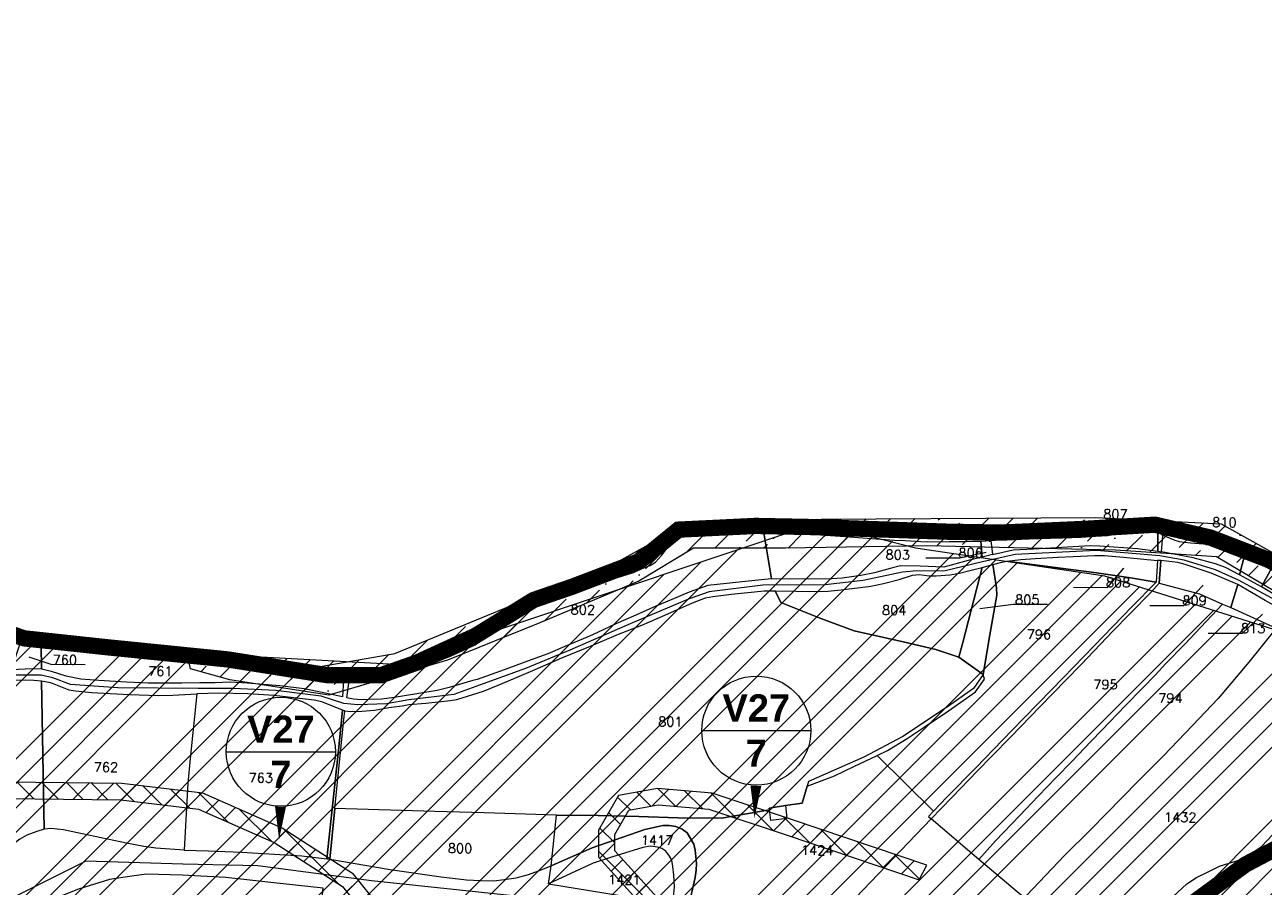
# Model space of a CAD drawing. Header units: metres. Extents: x 578835 to 593571, y 248557 to 255108.
# Tile 101 of 251: x 582256 to 582712, y 252612 to 252929. Entities that reach past the tile are written whole.
import ezdxf

# ---------------------------------------------------------------- set-up
doc = ezdxf.new("R2010")
doc.units = ezdxf.units.M
doc.linetypes.add('CACHEX2', pattern=[0.75, 0.5, -0.25])
doc.linetypes.add('SOLID_LINE', pattern=[0])
for name, color, linetype, lineweight in [('Cad-HYDROGRAPHI_COURS_D_EAU28', 5, 'SOLID_LINE', 0), ('Cad-PARCELLAIRE_PARCELLE1', 250, 'SOLID_LINE', 0), ('Cad-RESEAU_ROUT_AXE_DE_VOIE26', 255, 'SOLID_LINE', 0), ('Cad-RESEAU_ROUT_LIMITE_DE_VOIE_P23', 8, 'SOLID_LINE', 0), ('Cad-TOPONYMIE_DETAIL_PARCELLAIR181', 7, 'SOLID_LINE', 0), ('Cad-TOPONYMIE_NUMERO_DE_PARCELL182', 250, 'SOLID_LINE', 0), ('ER', 192, 'Continuous', 18), ('PLU', 7, 'CACHEX2', 5), ('PPRI global - contour', 152, 'Continuous', 5), ('PPRI global - hachures', 152, 'Continuous', 5), ('PPRIF - contour', 10, 'Continuous', 9)]:
    doc.layers.add(name, color=color, linetype=linetype, lineweight=lineweight)
doc.styles.get("Standard").update_dxf_attribs({"font": 'arialbd_0.ttf', "height": 50})
doc.styles.add('TEXTSTYLE_45_11', font='txt.shx', dxfattribs={"oblique": 50})

msp = doc.modelspace()

# ---------------------------------------------------------------- hatches: boundary and pattern name
at = {"layer": 'ER', "ltscale": 0.4}
h = msp.add_hatch(dxfattribs=at)
h.set_pattern_fill('ANSI37', color=256, scale=2, style=0)
h.paths.add_polyline_path([(582796.74, 252490.16), (582769.25, 252486.91), (582751.21, 252470.8), (582730.2, 252455.87), (582703.18, 252445.74), (582667.97, 252433.81), (582630.66, 252426.35), (582616.13, 252419.7), (582611.33, 252414.89), (582602.92, 252440.09), (582578.85, 252485.94), (582556.56, 252535.65), (582541.51, 252565.17), (582528.44, 252580.62), (582512.68, 252591.12), (582488.4, 252608.05), (582472.83, 252625.23), (582472.83, 252631.27), (582478.02, 252640.23), (582488.83, 252642.2), (582507.51, 252640.55), (582536.33, 252630.95), (582584.88, 252614.59), (582587.68, 252619.98), (582538.23, 252636.64), (582508.74, 252646.46), (582488.55, 252648.24), (582474.22, 252645.64), (582466.83, 252632.88), (582466.83, 252622.92), (582484.41, 252603.52), (582509.3, 252586.16), (582524.4, 252576.09), (582536.48, 252561.82), (582551.15, 252533.05), (582573.45, 252483.32), (582597.39, 252437.73), (582606.72, 252409.73), (582605.23, 252404.89), (582595.31, 252402.74), (582584.48, 252412.53), (582568.75, 252427.7), (582550.3, 252455.57), (582537.23, 252472.05), (582516.52, 252510.01), (582497.68, 252526.49), (582474.98, 252541.62), (582445.46, 252553.78), (582431.57, 252558.41), (582430.11, 252545.81), (582423.34, 252552.84), (582404.55, 252581.87), (582376.71, 252616.66), (582350.38, 252633.62), (582321.17, 252646.47), (582291.42, 252649.97), (582249.04, 252650.55), (582220.64, 252652.25), (582175.3, 252658.48), (582156.76, 252664.66), (582149.33, 252667.45), (582147.99, 252661.54), (582154.76, 252659.01), (582173.93, 252652.61), (582220.05, 252646.27), (582248.82, 252644.55), (582291.03, 252643.98), (582319.58, 252640.62), (582347.53, 252628.32), (582372.64, 252612.14), (582399.68, 252578.35), (582418.62, 252549.09), (582474.29, 252491.38), (582506.5, 252456.92), (582516.46, 252433.67), (582520.16, 252416.24), (582513.46, 252404.9), (582485.65, 252372.56), (582464.23, 252348.89), (582447.94, 252338.57), (582435.29, 252336.46), (582397.51, 252342.1), (582360.44, 252348.94), (582330, 252355.26), (582297.29, 252358.13), (582252.85, 252363.25), (582218.92, 252369.58), (582194.15, 252368.99), (582173.95, 252362.26), (582168.39, 252354.62), (582166.96, 252346.03), (582188.65, 252307.2), (582215.9, 252285.85), (582242.17, 252275.91), (582256.01, 252262.77), (582269.08, 252250.42), (582288.32, 252238.59), (582307.73, 252234.11), (582337.11, 252234.82), (582386.15, 252227.72), (582440.89, 252221.32), (582476.71, 252210.58), (582504.48, 252209.85), (582569, 252219.17), (582598.6, 252223.98), (582602.74, 252221.4), (582610.83, 252207.91), (582620.1, 252186.53), (582637.49, 252156.1), (582655.02, 252137.85), (582666.41, 252128.74), (582688.82, 252123.51), (582708.41, 252123.51), (582725.34, 252114.7), (582734.85, 252107.1), (582736.07, 252096.1), (582729.77, 252075.09), (582723.28, 252035.45), (582722.58, 252010.22), (582713.67, 251992.4), (582698.19, 251967.77), (582675.88, 251943.38), (582649.51, 251929.51), (582621.53, 251921.81), (582598.81, 251919.61), (582583.13, 251907.67), (582564.2, 251893.11), (582552.1, 251875.71), (582550.34, 251861.66), (582558.35, 251856.66), (582575.66, 251855.93), (582599.7, 251844.63), (582623.95, 251839.48), (582646.09, 251840.22), (582661.18, 251844.53), (582681.51, 251846.63), (582706.04, 251847.33), (582746.16, 251839.31), (582777.12, 251831.57), (582798.72, 251819.73), (582815.48, 251807.16), (582832.68, 251789.25), (582845.85, 251780.72), (582865.53, 251780.72), (582889.06, 251784.4), (582912.14, 251795.94), (582940.37, 251805.82), (582975.56, 251814.26), (582989.04, 251814.26), (583010.12, 251807.94), (583034.7, 251802.16), (583054.6, 251800.68), (583081.25, 251805.73), (583113.44, 251808.52), (583139.2, 251802.26), (583169.25, 251791.08), (583188.74, 251775.08), (583203.28, 251760.54), (583236.28, 251745.14), (583277.77, 251739.04), (583285.1, 251732.57), (583282.99, 251752.41), (583279.03, 251744.92), (583238.02, 251750.95), (583206.78, 251765.53), (583192.77, 251779.53), (583172.29, 251796.35), (583140.96, 251808.01), (583113.9, 251814.59), (583080.43, 251811.68), (583054.26, 251806.73), (583035.62, 251808.11), (583011.67, 251813.74), (582989.92, 251820.26), (582974.85, 251820.26), (582938.67, 251811.58), (582909.8, 251801.48), (582887.21, 251790.18), (582865.06, 251786.72), (582847.62, 251786.72), (582836.53, 251793.9), (582819.47, 251811.67), (582801.97, 251824.79), (582779.32, 251837.21), (582747.47, 251845.17), (582706.55, 251853.35), (582681.11, 251852.63), (582660.04, 251850.45), (582645.16, 251846.19), (582624.48, 251845.5), (582601.62, 251850.35), (582577.12, 251861.88), (582560.18, 251862.58), (582556.77, 251864.72), (582557.87, 251873.5), (582568.6, 251888.92), (582586.78, 251902.91), (582601.08, 251913.8), (582622.62, 251915.89), (582651.73, 251923.89), (582679.6, 251938.56), (582702.98, 251964.12), (582718.9, 251989.45), (582728.54, 252008.73), (582729.27, 252034.88), (582735.63, 252073.74), (582742.17, 252095.55), (582740.54, 252110.23), (582728.63, 252119.76), (582709.88, 252129.51), (582689.51, 252129.51), (582669.09, 252134.27), (582659.07, 252142.29), (582642.34, 252159.72), (582625.47, 252189.22), (582616.18, 252210.66), (582607.14, 252225.72), (582599.86, 252230.27), (582568.09, 252225.1), (582504.13, 252215.86), (582477.66, 252216.56), (582442.11, 252227.22), (582386.93, 252233.67), (582337.47, 252240.84), (582308.34, 252240.12), (582290.63, 252244.21), (582272.75, 252255.21), (582260.13, 252267.13), (582245.42, 252281.1), (582218.88, 252291.14), (582193.3, 252311.18), (582173.22, 252347.11), (582174.08, 252352.24), (582177.67, 252357.17), (582195.19, 252363.01), (582218.44, 252363.57), (582251.95, 252357.32), (582296.68, 252352.16), (582329.13, 252349.31), (582359.28, 252343.05), (582396.52, 252336.18), (582435.34, 252330.39), (582450.12, 252332.85), (582468.13, 252344.25), (582490.15, 252368.59), (582518.35, 252401.39), (582526.51, 252415.2), (582522.21, 252435.49), (582511.6, 252460.25), (582478.64, 252495.51), (582435.51, 252540.22), (582436.68, 252550.38), (582443.36, 252548.15), (582472.15, 252536.3), (582494.03, 252521.72), (582511.77, 252506.2), (582532.21, 252468.72), (582545.44, 252452.05), (582564.11, 252423.84), (582580.39, 252408.14), (582593.57, 252396.22), (582609.94, 252399.78), (582612.27, 252407.34), (582619.61, 252414.69), (582632.52, 252420.61), (582669.52, 252428.01), (582705.19, 252440.09), (582733.04, 252450.53), (582755.47, 252466.46), (582796.94, 252473.67), (582796.82, 252482.36)])
at = {"layer": 'PPRI global - hachures', "ltscale": 0.4}
h = msp.add_hatch(dxfattribs=at)
h.set_pattern_fill('ANSI36', color=256, scale=2, style=0)
h.paths.add_polyline_path([(583105.19, 252924.83), (583093.12, 252910.44), (583073.42, 252900.42), (583053.22, 252889.69), (583028.95, 252885.65), (583010.42, 252876.32), (582989.36, 252860.7), (582970.85, 252838.29), (582949.67, 252799.93), (582927.83, 252768.4), (582916.5, 252752.22), (582901.94, 252726.35), (582878.48, 252716.64), (582828.32, 252702.09), (582776.55, 252691.58), (582755.08, 252697.1), (582724.34, 252715.7), (582694.41, 252733.49), (582657.2, 252735.91), (582587.62, 252737.53), (582535.85, 252736.72), (582501.87, 252736.72), (582481.65, 252724.59), (582445.24, 252709.23), (582411.27, 252695.48), (582367.58, 252682.54), (582331.18, 252688.2), (582316.62, 252692.25), (582315.81, 252696.29), (582359.49, 252692.25), (582391.85, 252697.91), (582474.37, 252731.87), (582496.21, 252744), (582528.57, 252747.23), (582649.92, 252748.04), (582696.03, 252745.62), (582730.81, 252726.21), (582768.03, 252706.8), (582791.49, 252705.18), (582850.54, 252720.55), (582889.37, 252731.87), (582907.98, 252753.7), (582920.11, 252777.96), (582935.49, 252801.41), (582950.86, 252831.33), (582963.8, 252864.49), (582980.62, 252882.59), (583002.28, 252893.15), (583026.09, 252898.45), (583048.59, 252913.73), (583078.92, 252922.39), (583094.63, 252927.53), (583101.94, 252929.43)])
at = {"layer": 'PPRIF - contour', "lineweight": 15}
h = msp.add_hatch(dxfattribs=at)
h.set_pattern_fill('ANSI34', color=30, scale=2, style=0)
h.paths.add_polyline_path([(583168.56, 249236.59), (583178.02, 249273.37), (583184.15, 249314.36), (583186.86, 249348.54), (583183.82, 249412.65), (583188.31, 249497.75), (583209.56, 249638.59), (583209.57, 249654.16), (583202.87, 249764.69), (583181.22, 249772.54), (583212.18, 249841.81), (583235.33, 249974.64), (583193.51, 249985.09), (583186.04, 250045.54), (583188.28, 250067.18), (583195.8, 250078.07), (583245.78, 250078.37), (583251.01, 250132.85), (583194.25, 250138.82), (583209.94, 250168.32), (583209.19, 250188.47), (583208.21, 250203.8), (583217.43, 250267.61), (583213.64, 250277.41), (583256.98, 250284.74), (583262.34, 250350.34), (583266.18, 250436.39), (583274.5, 250436.7), (583214.43, 250499.33), (583184.56, 250537.39), (583218.91, 250547.09), (583241.07, 250552.07), (583269.68, 250547.09), (583271.18, 250569.48), (583274.91, 250580.67), (583286.48, 250597.77), (583293.66, 250716.62), (583278.73, 250731.44), (583193.67, 250750.25), (583156.78, 250759.28), (583135.71, 250831.5), (583141.39, 250856.49), (583145.69, 250864.01), (583161.1, 250891.6), (583169.34, 250905.21), (583172.57, 250920.26), (583171.49, 250936.38), (583169.31, 250950.6), (583181.85, 251003.26), (583206.95, 251084.03), (583216.62, 251114.12), (583232.39, 251161.77), (583245.29, 251209.41), (583234.54, 251210.94), (583234.1, 251288.09), (583244.66, 251288.39), (583237.9, 251328.73), (583229.54, 251356.01), (583200.13, 251357.42), (583190.46, 251371.39), (583189.74, 251379.63), (583190.1, 251406.14), (583244.22, 251415.82), (583256.04, 251419.04), (583270.74, 251430.86), (583295.47, 251440.89), (583325.21, 251451.64), (583340.94, 251464.43), (583366, 251457.91), (583398.59, 251444.88), (583422.15, 251436.37), (583417.63, 251462.92), (583418.14, 251495.99), (583409.11, 251546.1), (583400.09, 251585.18), (583359.99, 251579.17), (583344.95, 251609.23), (583333.92, 251624.76), (583325.9, 251633.28), (583319.39, 251648.31), (583296.33, 251649.31), (583292.32, 251666.85), (583282.01, 251764.42), (583240.65, 251790.03), (583212.78, 251805.76), (583221.32, 251831.82), (583251.44, 251830.48), (583273.02, 251828.23), (583262.67, 251903.93), (583199.69, 251895.44), (583192.95, 251945.32), (583256.33, 251954.31), (583243.74, 252050.47), (583214.52, 252068.27), (583208.68, 252073.66), (583201.93, 252137.92), (583178.11, 252135.22), (583183.95, 252176.12), (583226.69, 252181.65), (583216.8, 252253.1), (583210.96, 252307.92), (583193.36, 252422.33), (583178.97, 252519.84), (583167.73, 252607.66), (583178.52, 252614.4), (583188.29, 252625.39), (583184.93, 252642.05), (583192.13, 252639.75), (583210.89, 252641.9), (583205.05, 252676.95), (583200.1, 252708.47), (583205.05, 252708.02), (583194.96, 252797.38), (583191.02, 252799.28), (583173.51, 252800.6), (583168.08, 252797.59), (583165.67, 252793.82), (583165.69, 252787.69), (583073.05, 252815.41), (583065.66, 252814.13), (583065.94, 252812.7), (583046.85, 252808.33), (583047.04, 252816.04), (582997.15, 252812.42), (582995.86, 252782.45), (582980.16, 252787.72), (582949.89, 252804.92), (582947.27, 252800.69), (582935.19, 252777.61), (582924.38, 252768.8), (582917.32, 252760.63), (582910.91, 252748.5), (582903.76, 252736.42), (582880, 252724.86), (582817.58, 252706.15), (582782.59, 252696.37), (582747.69, 252696.56), (582653.19, 252726.32), (582583.51, 252736.7), (582547.53, 252745.89), (582391.95, 252693.83), (582342.71, 252696.56), (582258, 252701.11), (582228.89, 252730.03), (582194.3, 252754.65), (582137.15, 252749.12), (582028.37, 252701.22), (581997.03, 252701.83), (581923.09, 252643.99), (581895.44, 252653.82), (581782.97, 252699.88), (581749.17, 252724.45), (581694.48, 252730.59), (581626.87, 252779.73), (581623.69, 252832.13), (581568.99, 252867.14), (581549.94, 252902.76), (581520.9, 252875.84), (581488.95, 252861.1), (581415.1, 252871.66), (581333.97, 252861.22), (581285.87, 252845.9), (581226.26, 252859.41), (581213.27, 252848.96), (581176.79, 252829.19), (581135.62, 252832.26), (581093.83, 252851.3), (581026.18, 252865.71), (580894.22, 252859.98), (580764.18, 252821.75), (580666.25, 252837.89), (580606.97, 252807.31), (580553.37, 252825.96), (580518.38, 252831.19), (580426.24, 252844.58), (580314.78, 252864.48), (580232.54, 252861.61), (580193.34, 252877.86), (579737.68, 252731.06), (579339.29, 252594.91), (579467.34, 252529.95), (579492.26, 252526.53), (579537.88, 252506.87), (579628.29, 252501.98), (579673.34, 252488.27), (579756.55, 252421.24), (579801.62, 252412.32), (579849.52, 252376.66), (579890.09, 252373.24), (579954.11, 252362.98), (580003.08, 252331.22), (580020.69, 252319.86), (580037.79, 252307.65), (580048.55, 252295.44), (580067.12, 252269.55), (580095.49, 252178.46), (580127.66, 252086.63), (580157.22, 252011.67), (580209.32, 251928.46), (580208.41, 251858.24), (580196.24, 251818.11), (580206.29, 251790.3), (580227.07, 251716.54), (580274.53, 251673.98), (580324.82, 251599.61), (580345.2, 251567.99), (580352.27, 251548.44), (580380.56, 251474.57), (580498.13, 251465.11), (580632.34, 251425.65), (580688.87, 251403.81), (580903, 251328.66), (581057.22, 251304.45), (581128.89, 251277.45), (581306.24, 251176.53), (581363.6, 251156.15), (581418.4, 251079.72), (581465.72, 250967.17), (581546.02, 250830.88), (581604.72, 250760.44), (581621.29, 250710.76), (581635.31, 250677.64), (581677.37, 250643.25), (581761.5, 250538.8), (581878.03, 250481.58), (581978.36, 250416.05), (582083.64, 250336.15), (582132.06, 250252.96), (582193.12, 250147.32), (582211.34, 250118.18), (582217.79, 250080.35), (582244.22, 249930.09), (582252.92, 249788.8), (582279.87, 249720.73), (582264.14, 249693.23), (582229.1, 249576.98), (582243.69, 249504.21), (582236.53, 249458.37), (582233.12, 249417.21), (582207.89, 249404.14), (582210.7, 249314.66), (582282.52, 249136.36), (582365.79, 249069.63), (582329.51, 248868.66), (582370.33, 248802.93), (582389.99, 248830.88), (582435.35, 248829.37), (582475.81, 248930.64), (582488.18, 248933.83), (582505.04, 248934.94), (582536.56, 248931.03), (582545.58, 248873.46), (582547.73, 248837.81), (582559.27, 248733.3), (582660.26, 248731.96), (582707.75, 248722.61), (582711.09, 248844.25), (582713.77, 248853.61), (582730.11, 248933.31), (582770.57, 249048.63), (582781.22, 249070.77), (582782.86, 249074.05), (582786.69, 249073.51), (582794.34, 249066.4), (582795.98, 249060.39), (582802, 249037.44), (582837.54, 249029.24), (582847.92, 249019.4), (582859.41, 249022.68), (582870.89, 249021.59), (582882.91, 249029.79), (582897.68, 249024.87), (582894.41, 249004.61), (582898.78, 248991.5), (582903.16, 248984.94), (582914.71, 248986.01), (582980.86, 249040.12), (583036.72, 249107.47), (583089.79, 249152.85), (583096.96, 249144.66), (583169.29, 249123.72), (583150.9, 249178.85), (583158.77, 249200.15)])

# ---------------------------------------------------------------- linework, layer by layer
at = {"layer": 'Cad-HYDROGRAPHI_COURS_D_EAU28'}
for points in [[(582254.04, 252701.9), (582261.7, 252701.09), (582274.16, 252699.91), (582284.71, 252698.89), (582303.6, 252696.67), (582311.23, 252696.08), (582324.26, 252695.05), (582331.45, 252693.87), (582340.98, 252692.2), (582355.5, 252690.07), (582359.51, 252689.4), (582364.52, 252688.7), (582367.68, 252688.41), (582372.97, 252688.07), (582375.13, 252687.92), (582382.49, 252687.64), (582385.85, 252687.91), (582389.91, 252688.59), (582393.87, 252689.59), (582398.03, 252691.05), (582403.6, 252693.41), (582412.61, 252697.06), (582421.5, 252701.14), (582435.26, 252711.1), (582439.02, 252713.41), (582444.09, 252715.95), (582449.47, 252718.52), (582454.03, 252720.24), (582460.87, 252722.25), (582466.18, 252723.81), (582473.83, 252725.9), (582479.7, 252727.72), (582483.83, 252729.52), (582485.83, 252730.35), (582487.79, 252731.52), (582490.05, 252734.04), (582493.99, 252739.17), (582494.84, 252739.9), (582497.04, 252741.1), (582499.69, 252741.98), (582502.47, 252742.32), (582507.56, 252742.53), (582513.24, 252742.56), (582527.76, 252742.32), (582539.07, 252742.15), (582548.6, 252741.6), (582557.63, 252741.02), (582565.76, 252740.35), (582575.79, 252739.63), (582579.76, 252739.51), (582585.56, 252739.1), (582587.79, 252739.07), (582595.95, 252739.08), (582602.29, 252739.16), (582604.6, 252739.25), (582607.56, 252739.26), (582611.25, 252739.47), (582615.91, 252739.85), (582619.94, 252739.96), (582623.97, 252740.07), (582628.98, 252740.28), (582637.71, 252740.44), (582644.6, 252740.68), (582649.76, 252741.12), (582654.27, 252741.37), (582658.51, 252742.06), (582664.7, 252742.91), (582668.64, 252743.14), (582672.7, 252742.8), (582674.62, 252741.52), (582678.98, 252739.65), (582680.67, 252739.12), (582684.75, 252738.68), (582689.56, 252738.3), (582693.67, 252737.53), (582702.79, 252734.83), (582704.67, 252733.99), (582709.17, 252731.46), (582711.4, 252730.42), (582714.33, 252728.88)], [(582713.55, 252732.27), (582708.16, 252734.72), (582697.32, 252739.17), (582692.19, 252740.41), (582681, 252742.16), (582671.77, 252745.18), (582666.63, 252745.41), (582651.01, 252744), (582645.68, 252743.67), (582632.32, 252742.78), (582624.44, 252742.46), (582614.96, 252742.33), (582611.02, 252742.23), (582603.52, 252742.17), (582595.65, 252742.62), (582573.58, 252743.57), (582564.73, 252743.84), (582545.56, 252744.36), (582536.9, 252744.53), (582524.68, 252744.74), (582514.77, 252745.03), (582504.91, 252744.65), (582499.36, 252743.96), (582496.36, 252743.38), (582492.62, 252741.85), (582489.12, 252739.32), (582486.08, 252734.16), (582482.15, 252731.95), (582471.67, 252728.17), (582465.59, 252725.88), (582459.67, 252723.83), (582450.59, 252720.95), (582442.96, 252717.54), (582438.95, 252715.3), (582434.33, 252712.35), (582420.78, 252703.87), (582409.07, 252698.99), (582405.91, 252697.28), (582400.14, 252694.45), (582396.38, 252692.92), (582388.86, 252690.39), (582385.31, 252689.43), (582379.48, 252689.16), (582374.83, 252689.57), (582369.02, 252689.97), (582363.02, 252690.81), (582354.43, 252691.99), (582340.17, 252694.04), (582330.31, 252695.66), (582322.65, 252696.58), (582310.39, 252697.35), (582302.83, 252698.05), (582281.69, 252700.53), (582270.87, 252701.75), (582255.49, 252703.37)]]:
    msp.add_lwpolyline(points, dxfattribs=at)
for points in [[(582674.62, 252741.52), (582672.7, 252742.8), (582672.72, 252735.56), (582674.15, 252735.35), (582674.62, 252741.52), (582674.62, 252741.52)], [(582672.11, 252724.14), (582663.15, 252715.03), (582649.34, 252700.72), (582637.96, 252688.96), (582628.99, 252679.75), (582623.15, 252673.8), (582615.55, 252666.03), (582605.84, 252655.97), (582595.14, 252644.94), (582590.21, 252639.84), (582588.31, 252637.9), (582589.29, 252636.98), (582596.96, 252644.86), (582606.36, 252654.68), (582611.6, 252660.13), (582618.59, 252667.18), (582629.43, 252678.44), (582638.86, 252688.04), (582644.63, 252693.98), (582656.22, 252706.09), (582662.45, 252712.52), (582670.27, 252720.53), (582673.22, 252723.78), (582673.84, 252732.09), (582672.69, 252732.1), (582672.11, 252724.14), (582672.11, 252724.14)], [(582543.7, 252649.02), (582553.68, 252652.85), (582560.81, 252656.34), (582569.47, 252660.3), (582573.26, 252662.18), (582580.48, 252666.57), (582586.73, 252670.76), (582595.71, 252676.75), (582605.58, 252683.82), (582608.91, 252688.45), (582608.43, 252690.18), (582604.9, 252684.98), (582595.33, 252678.28), (582578.85, 252667.33), (582564.57, 252659.78), (582544.22, 252650.73), (582543.7, 252649.02), (582543.7, 252649.02)], [(582369.83, 252640.77), (582373.1, 252673.59), (582373.51, 252676.75), (582372.58, 252677.01), (582371.24, 252663.4), (582368.7, 252639.45), (582366.92, 252622.25), (582368, 252622.11), (582369.83, 252640.77), (582369.83, 252640.77)]]:
    msp.add_lwpolyline(points, close=True, dxfattribs=at)
at = {"layer": 'Cad-PARCELLAIRE_PARCELLE1'}
for points in [[(582527.76, 252742.32), (582530.5, 252725.38), (582525.59, 252724.86), (582519.79, 252724.27), (582507.13, 252722.99), (582500.25, 252720.52), (582493, 252717.36), (582487.99, 252715.27), (582480.6, 252711.97), (582473.2, 252708.79), (582466.46, 252705.67), (582463.51, 252704.31), (582454.44, 252700.43), (582448.16, 252697.79), (582442.07, 252695.61), (582430.8, 252691.44), (582422.17, 252688.27), (582420.63, 252687.91), (582411.93, 252685.41), (582407.49, 252684.26), (582400.01, 252683.07), (582391.64, 252681.71), (582387.07, 252681.11), (582382.14, 252680.92), (582379.59, 252680.82), (582376.69, 252681.03), (582374.25, 252681.6), (582375.13, 252687.92), (582382.49, 252687.64), (582385.85, 252687.91), (582389.91, 252688.59), (582393.87, 252689.59), (582398.03, 252691.05), (582403.6, 252693.41), (582412.61, 252697.06), (582421.5, 252701.14), (582435.26, 252711.1), (582439.02, 252713.41), (582444.09, 252715.95), (582449.47, 252718.52), (582454.03, 252720.24), (582460.87, 252722.25), (582466.18, 252723.81), (582473.83, 252725.9), (582479.7, 252727.72), (582483.83, 252729.52), (582485.83, 252730.35), (582487.79, 252731.52), (582490.05, 252734.04), (582493.99, 252739.17), (582494.84, 252739.9), (582497.04, 252741.1), (582499.69, 252741.98), (582502.47, 252742.32), (582507.56, 252742.53), (582513.24, 252742.56), (582527.76, 252742.32), (582527.76, 252742.32)], [(582527.76, 252742.32), (582539.07, 252742.15), (582548.6, 252741.6), (582557.63, 252741.02), (582565.76, 252740.35), (582575.79, 252739.63), (582579.76, 252739.51), (582585.56, 252739.1), (582587.79, 252739.07), (582595.95, 252739.08), (582602.29, 252739.16), (582604.6, 252739.25), (582607.56, 252739.26), (582608.12, 252733.41), (582602.95, 252732.2), (582593.93, 252729.66), (582585.33, 252730.06), (582578.06, 252730.23), (582574.19, 252729.24), (582568.46, 252727.66), (582563.44, 252726.67), (582556.52, 252725.66), (582552.76, 252725.34), (582544.27, 252725.3), (582530.5, 252725.38), (582527.76, 252742.32), (582527.76, 252742.32)], [(582611.25, 252739.47), (582611.92, 252734.4), (582619.52, 252736.03), (582627, 252736.43), (582647.91, 252737.62), (582651.46, 252737.57), (582665.3, 252736.62), (582672.72, 252735.56), (582672.7, 252742.8), (582668.64, 252743.14), (582664.7, 252742.91), (582658.51, 252742.06), (582654.27, 252741.37), (582649.76, 252741.12), (582644.6, 252740.68), (582637.71, 252740.44), (582628.98, 252740.28), (582623.97, 252740.07), (582619.94, 252739.96), (582615.91, 252739.85), (582611.25, 252739.47), (582611.25, 252739.47)], [(582607.56, 252739.26), (582611.25, 252739.47), (582611.92, 252734.4), (582608.12, 252733.41), (582607.56, 252739.26), (582607.56, 252739.26)], [(582702.88, 252726.92), (582697.7, 252729.61), (582693.97, 252730.86), (582685.71, 252733.08), (582674.15, 252735.35), (582674.62, 252741.52), (582678.98, 252739.65), (582680.67, 252739.12), (582684.75, 252738.68), (582689.56, 252738.3), (582693.67, 252737.53), (582702.79, 252734.83), (582704.67, 252733.99), (582702.88, 252726.92), (582702.88, 252726.92)], [(582617.15, 252731.93), (582622.38, 252732.48), (582627.62, 252732.92), (582636.06, 252733.39), (582641.57, 252733.63), (582649.62, 252733.97), (582653.07, 252734.03), (582660.13, 252733.39), (582672.69, 252732.1), (582672.11, 252724.14), (582662, 252725.86), (582650.15, 252727.55), (582617.15, 252731.93), (582617.15, 252731.93)], [(582710.9, 252722.46), (582702.88, 252726.92), (582704.67, 252733.99), (582709.17, 252731.46), (582711.4, 252730.42), (582714.33, 252728.88), (582710.9, 252722.46), (582710.9, 252722.46)], [(582531.86, 252720.93), (582546.96, 252720.73), (582551.23, 252720.87), (582556.13, 252721.38), (582567.14, 252722.75), (582571.77, 252723.69), (582577.49, 252725.17), (582582.39, 252726.7), (582584.93, 252727.02), (582588.59, 252726.54), (582591.15, 252726.54), (582596.15, 252726.84), (582599.8, 252727.47), (582603.59, 252728.46), (582608.12, 252729.62), (582600.95, 252701.94), (582599.49, 252696.57), (582591.02, 252699.33), (582579.07, 252702.22), (582560.94, 252706.29), (582548.68, 252710.84), (582533.94, 252716.64), (582531.86, 252720.93), (582531.86, 252720.93)], [(582608.43, 252690.18), (582610.92, 252704.77), (582613.5, 252719.36), (582613.35, 252722.14), (582612.06, 252730.72), (582615.28, 252731.55), (582617.15, 252731.93), (582650.15, 252727.55), (582662, 252725.86), (582672.11, 252724.14), (582663.15, 252715.03), (582649.34, 252700.72), (582637.96, 252688.96), (582628.99, 252679.75), (582623.15, 252673.8), (582615.55, 252666.03), (582605.84, 252655.97), (582595.14, 252644.94), (582590.21, 252639.84), (582569.47, 252660.3), (582573.26, 252662.18), (582580.48, 252666.57), (582586.73, 252670.76), (582595.71, 252676.75), (582605.58, 252683.82), (582608.91, 252688.45), (582608.43, 252690.18), (582608.43, 252690.18)], [(582608.12, 252729.62), (582612.06, 252730.72), (582613.35, 252722.14), (582613.5, 252719.36), (582610.92, 252704.77), (582608.43, 252690.18), (582599.49, 252696.57), (582600.95, 252701.94), (582608.12, 252729.62), (582608.12, 252729.62)], [(582673.22, 252723.78), (582688.12, 252719.89), (582696.6, 252716.03), (582699.6, 252714.84), (582702.18, 252723.3), (582692.36, 252727.49), (582682.85, 252730.71), (582680.09, 252731.38), (582673.84, 252732.09), (582673.22, 252723.78), (582673.22, 252723.78)], [(582736.88, 252708.58), (582727.41, 252713.25), (582724.06, 252714.87), (582714.56, 252720.2), (582710.9, 252722.46), (582714.33, 252728.88), (582720, 252726.12), (582724.14, 252723.91), (582732.33, 252718.57), (582735.98, 252716.31), (582739.84, 252713.62), (582736.88, 252708.58), (582736.88, 252708.58)], [(582543.7, 252649.02), (582541.82, 252642.83), (582535.64, 252641.87), (582529.7, 252640.94), (582529.75, 252640.27), (582512.13, 252637.24), (582496.05, 252637.35), (582481.75, 252637.83), (582466.71, 252638.25), (582451.37, 252638.42), (582424.77, 252639.22), (582406.59, 252639.71), (582369.83, 252640.77), (582373.1, 252673.59), (582373.51, 252676.75), (582375.59, 252676.48), (582379.77, 252676.7), (582384.35, 252677.09), (582389.72, 252677.98), (582394.54, 252678.6), (582397.04, 252679.15), (582403.35, 252679.57), (582412.42, 252680.54), (582414.69, 252680.95), (582424.5, 252684), (582429.99, 252686.24), (582436.12, 252688.87), (582443.52, 252692.05), (582453.38, 252696.32), (582463.35, 252700.39), (582474.17, 252704.97), (582482.87, 252708.37), (582491.31, 252711.97), (582501.49, 252716.5), (582506.2, 252718.34), (582508.95, 252718.91), (582515.81, 252719.7), (582527.82, 252720.93), (582531.86, 252720.93), (582533.94, 252716.64), (582548.68, 252710.84), (582560.94, 252706.29), (582579.07, 252702.22), (582591.02, 252699.33), (582599.49, 252696.57), (582608.43, 252690.18), (582604.9, 252684.98), (582595.33, 252678.28), (582578.85, 252667.33), (582564.57, 252659.78), (582544.22, 252650.73), (582543.7, 252649.02), (582543.7, 252649.02)], [(582589.29, 252636.98), (582596.96, 252644.86), (582606.36, 252654.68), (582611.6, 252660.13), (582618.59, 252667.18), (582629.43, 252678.44), (582638.86, 252688.04), (582644.63, 252693.98), (582656.22, 252706.09), (582662.45, 252712.52), (582670.27, 252720.53), (582673.22, 252723.78), (582688.12, 252719.89), (582696.6, 252716.03), (582682.74, 252701.39), (582675.76, 252694.23), (582671.91, 252690.01), (582667.12, 252685.15), (582660.9, 252678.73), (582652.17, 252669.64), (582648.22, 252665.63), (582641.1, 252658.13), (582635.33, 252652.19), (582628.65, 252645.38), (582621.98, 252638.26), (582612.96, 252628.92), (582606.86, 252622.06), (582589.29, 252636.98), (582589.29, 252636.98)], [(582699.6, 252714.84), (582716.38, 252707.2), (582731.8, 252700.24), (582735.4, 252706.56), (582731.85, 252708.5), (582727.32, 252710.57), (582719.9, 252713.52), (582715.6, 252715.61), (582712.23, 252717.45), (582702.18, 252723.3), (582699.6, 252714.84), (582699.6, 252714.84)], [(582261.79, 252692.07), (582258.39, 252692.24), (582250.84, 252691.94), (582254.04, 252701.9), (582261.7, 252701.09), (582261.79, 252692.07), (582261.79, 252692.07)], [(582261.79, 252692.07), (582261.7, 252701.09), (582274.16, 252699.91), (582284.71, 252698.89), (582303.6, 252696.67), (582311.23, 252696.08), (582324.26, 252695.05), (582331.45, 252693.87), (582340.98, 252692.2), (582355.5, 252690.07), (582359.51, 252689.4), (582364.52, 252688.7), (582367.68, 252688.41), (582372.97, 252688.07), (582372.58, 252681.9), (582365.11, 252683.51), (582358.49, 252684.86), (582349.57, 252686.01), (582337.54, 252687.01), (582331.16, 252687.38), (582325.74, 252687.15), (582320.06, 252687.12), (582313.47, 252687.02), (582301.12, 252686.99), (582293.17, 252687.33), (582282.9, 252687.92), (582276.26, 252688.49), (582270.9, 252689.5), (582265.48, 252691.27), (582261.79, 252692.07), (582261.79, 252692.07)], [(582261.81, 252687.84), (582262.82, 252633.2), (582260.08, 252632.41), (582256.41, 252630.99), (582253.81, 252629.55), (582251.8, 252627.93), (582250.68, 252626.5), (582248.26, 252619.95), (582228.76, 252614.64), (582228.77, 252629.24), (582234.51, 252645.55), (582241, 252663.6), (582245.64, 252676.13), (582249.86, 252687.85), (582252.32, 252688.05), (582255.94, 252688.14), (582258.99, 252688.05), (582261.81, 252687.84), (582261.81, 252687.84)], [(582314.32, 252625.45), (582303.94, 252626.25), (582299.46, 252626.77), (582293.08, 252628.02), (582276.81, 252631.46), (582269.92, 252633.01), (582265.27, 252633.4), (582262.82, 252633.2), (582261.81, 252687.84), (582265.16, 252687.23), (582271.89, 252684.56), (582274.32, 252684.09), (582280.38, 252683.59), (582287.09, 252683.14), (582294.29, 252682.74), (582304.71, 252682.39), (582310.13, 252682.61), (582319, 252683.02), (582316.54, 252659.18), (582315.71, 252650.19), (582314.32, 252625.45), (582314.32, 252625.45)], [(582319, 252683.02), (582316.54, 252659.18), (582315.71, 252650.19), (582314.32, 252625.45), (582323.15, 252625.17), (582335.47, 252624.76), (582347.65, 252623.99), (582357.67, 252623.37), (582366.92, 252622.25), (582368.7, 252639.45), (582371.24, 252663.4), (582372.58, 252677.01), (582365.06, 252680.16), (582362.21, 252680.71), (582356.8, 252681.37), (582347.47, 252682.49), (582337.79, 252683.02), (582327.14, 252683.25), (582319, 252683.02), (582319, 252683.02)], [(582451.37, 252638.42), (582424.77, 252639.22), (582406.59, 252639.71), (582369.83, 252640.77), (582368, 252622.11), (582390.23, 252618.39), (582408.92, 252615.71), (582418.24, 252614.6), (582423.46, 252614.25), (582428.33, 252614.2), (582432.17, 252614.64), (582436.56, 252615.34), (582441.08, 252616.5), (582444.76, 252617.81), (582449.47, 252619.65), (582451.37, 252638.42), (582451.37, 252638.42)], [(582589.29, 252636.98), (582542.13, 252587.68), (582556.15, 252588.63), (582559.55, 252588.36), (582564.23, 252587.63), (582566.35, 252586.91), (582568.56, 252586.1), (582573.26, 252584.15), (582585.85, 252578.28), (582590.68, 252575.9), (582594.58, 252573.55), (582598.52, 252570.76), (582601.9, 252567.8), (582604.63, 252564.69), (582611.22, 252578.5), (582615.67, 252588.46), (582623.34, 252608.16), (582606.86, 252622.06), (582589.29, 252636.98), (582589.29, 252636.98)], [(582494.23, 252605.76), (582494.78, 252611.94), (582494.59, 252616.27), (582494.24, 252619.48), (582493.88, 252621.78), (582493.02, 252623.28), (582491.62, 252625.16), (582490.23, 252626.05), (582488.62, 252626.59), (582485.95, 252626.92), (582483.18, 252626.47), (582471.7, 252622.95), (582464.96, 252620.71), (582448.45, 252613.09), (582483.96, 252607.25), (582494.23, 252605.76), (582494.23, 252605.76)], [(582247.42, 252587.54), (582260.05, 252586.26), (582305.69, 252581.59), (582361.56, 252575.76), (582363.27, 252589.84), (582365.5, 252611.54), (582346.29, 252613.62), (582329.65, 252615.46), (582313.59, 252616.25), (582300.46, 252616.6), (582295.08, 252615.93), (582286.86, 252614.69), (582275.45, 252611.06), (582265.88, 252607.25), (582250.95, 252599.44), (582250.34, 252595.93), (582249.26, 252592.16), (582247.42, 252587.54), (582247.42, 252587.54)]]:
    msp.add_lwpolyline(points, close=True, dxfattribs=at)
for points in [[(582623.34, 252608.16), (582606.86, 252622.06), (582612.96, 252628.92), (582621.98, 252638.26), (582628.65, 252645.38), (582635.33, 252652.19), (582641.1, 252658.13), (582648.22, 252665.63), (582652.17, 252669.64), (582660.9, 252678.73), (582667.12, 252685.15), (582671.91, 252690.01), (582675.76, 252694.23), (582682.74, 252701.39), (582696.6, 252716.03), (582696.6, 252716.03), (582696.6, 252716.03), (582699.6, 252714.84), (582716.38, 252707.2), (582706.21, 252694.66), (582694.97, 252681.34), (582685.49, 252671.42), (582674.8, 252660.27), (582665.59, 252651.03), (582659.45, 252644.72), (582648.05, 252633.08), (582638.39, 252623.46), (582624.52, 252608.93)], [(582716.38, 252707.2), (582706.21, 252694.66), (582694.97, 252681.34), (582685.49, 252671.42), (582674.8, 252660.27), (582665.59, 252651.03), (582659.45, 252644.72), (582648.05, 252633.08), (582638.39, 252623.46), (582624.52, 252608.93)], [(582500.12, 252605.25), (582502.42, 252615.36), (582502.84, 252618.08), (582502.89, 252620.53), (582502.47, 252625.51), (582501.96, 252627.7), (582499.47, 252631.84), (582497.63, 252633.25), (582495.32, 252634.17), (582492.9, 252634.53), (582490.59, 252634.55), (582483.95, 252633.11), (582464.57, 252626.36), (582449.47, 252619.65), (582451.37, 252638.42), (582466.71, 252638.25), (582481.75, 252637.83), (582496.05, 252637.35), (582512.13, 252637.24), (582529.75, 252640.27), (582529.7, 252640.94), (582535.64, 252641.87), (582541.82, 252642.83), (582543.7, 252649.02), (582553.68, 252652.85), (582560.81, 252656.34), (582569.47, 252660.3), (582590.21, 252639.84), (582588.31, 252637.9), (582589.29, 252636.98), (582542.13, 252587.68)], [(582494.78, 252611.94), (582494.59, 252616.27), (582494.24, 252619.48), (582493.88, 252621.78), (582493.02, 252623.28), (582491.62, 252625.16), (582490.23, 252626.05), (582488.62, 252626.59), (582485.95, 252626.92), (582483.18, 252626.47), (582471.7, 252622.95), (582464.96, 252620.71), (582448.45, 252613.09), (582449.47, 252619.65), (582464.57, 252626.36), (582483.95, 252633.11), (582490.59, 252634.55), (582492.9, 252634.53), (582495.32, 252634.17), (582497.63, 252633.25), (582499.47, 252631.84), (582501.96, 252627.7), (582502.47, 252625.51), (582502.89, 252620.53), (582502.84, 252618.08), (582502.42, 252615.36), (582500.12, 252605.25)], [(582678.3, 252608.28), (582683.44, 252613.06), (582687.02, 252615.47), (582691.3, 252617.5), (582695.5, 252619.53), (582702.89, 252621.92), (582705.76, 252623.06), (582708.39, 252625.06), (582710.81, 252626.71), (582715.14, 252631.2)], [(582713.28, 252536.74), (582691.67, 252536.95), (582685.26, 252532.73), (582654.9, 252527.19), (582654.22, 252545.2), (582654.25, 252553.77), (582656.33, 252560.53), (582662.08, 252572.6), (582667.83, 252579.77), (582669.4, 252586.58), (582670.74, 252591.27), (582675.55, 252597.91), (582679.96, 252602.29), (582690.49, 252610.42), (582696.48, 252614.7), (582699.61, 252616.75), (582702.58, 252618.67), (582705.25, 252620.23), (582707.37, 252621.41), (582709.12, 252622.33), (582717.41, 252623.58)]]:
    msp.add_lwpolyline(points, dxfattribs=at)
at = {"layer": 'Cad-RESEAU_ROUT_AXE_DE_VOIE26'}
for points in [[(582716.11, 252717.53), (582702.49, 252724.88), (582694.03, 252728.73), (582682.46, 252732.31), (582673.46, 252733.83), (582650.2, 252735.87), (582620.21, 252734.36), (582608.16, 252731.66), (582593.97, 252728.18), (582584.07, 252728.34), (582578.71, 252727.82), (582564.25, 252724.76), (582550.25, 252723.22), (582527.32, 252723.02), (582507.6, 252720.55), (582500.25, 252717.99), (582478.56, 252708.79), (582456.35, 252699.17), (582439.94, 252692.39), (582423.09, 252686.19), (582413.61, 252682.86), (582396.99, 252680.87), (582388.82, 252679.32), (582378.28, 252678.98), (582373.09, 252679.48), (582364.77, 252682.14), (582348.11, 252684.3), (582332.49, 252684.98), (582319.52, 252685.02), (582289.88, 252685.29), (582272.45, 252686.45), (582265.97, 252688.91), (582261.76, 252689.88), (582249.77, 252689.93)], [(582534.01, 252580.24), (582496.76, 252597.83), (582439.94, 252608.14), (582383.36, 252614.24), (582341.45, 252619.7), (582313.84, 252620.31), (582278.14, 252621.43), (582251.16, 252607.88)]]:
    msp.add_lwpolyline(points, dxfattribs=at)
at = {"layer": 'Cad-RESEAU_ROUT_LIMITE_DE_VOIE_P23'}
msp.add_lwpolyline([(582535.65, 252641.9), (582536.19, 252637.14), (582530.3, 252636.39), (582529.75, 252640.3)], dxfattribs=at)
at = {"layer": 'Cad-TOPONYMIE_DETAIL_PARCELLAIR181'}
for points in [[(582587.39, 252733.13), (582599.9, 252733.17), (582609.62, 252735.2), (582609.62, 252735.2)], [(582641.69, 252722.27), (582654.23, 252722.2), (582660.23, 252729.28), (582660.23, 252729.28)], [(582669.78, 252715.59), (582682.39, 252715.63), (582689.43, 252723.02), (582689.43, 252723.02)], [(582632.17, 252715.91), (582619.55, 252715.97), (582607.24, 252714.38), (582607.24, 252714.38)], [(582691.32, 252705.34), (582703.93, 252705.39), (582711.26, 252712.35), (582711.26, 252712.35)], [(582277.88, 252693.75), (582265.36, 252693.82), (582257.3, 252696.5), (582257.3, 252696.5)]]:
    msp.add_lwpolyline(points, dxfattribs=at)
at = {"layer": 'ER', "ltscale": 0.4}
for points in [[(582504.87, 252669.51), (582545.02, 252669.51)], [(582329.87, 252661.71), (582370.02, 252661.71)], [(582404.55, 252581.87), (582376.71, 252616.66), (582350.38, 252633.62), (582321.17, 252646.47), (582291.42, 252649.97), (582249.04, 252650.55)], [(582488.4, 252608.05), (582472.83, 252625.23), (582472.83, 252631.27), (582478.02, 252640.23), (582488.83, 252642.2), (582507.51, 252640.55), (582536.33, 252630.95), (582584.88, 252614.59), (582587.68, 252619.98), (582538.23, 252636.64), (582508.74, 252646.46), (582488.55, 252648.24), (582474.22, 252645.64), (582466.83, 252632.88), (582466.83, 252622.92), (582484.41, 252603.52)], [(582248.82, 252644.55), (582291.03, 252643.98), (582319.58, 252640.62), (582347.53, 252628.32), (582372.64, 252612.14), (582399.68, 252578.35), (582418.62, 252549.09), (582474.29, 252491.38), (582506.5, 252456.92), (582516.46, 252433.67), (582520.16, 252416.24), (582513.46, 252404.9), (582485.65, 252372.56), (582464.23, 252348.89), (582447.94, 252338.57), (582435.29, 252336.46), (582397.51, 252342.1), (582360.44, 252348.94), (582330, 252355.26), (582297.29, 252358.13), (582252.85, 252363.25)]]:
    msp.add_lwpolyline(points, dxfattribs=at)
for points in [[(582524.29, 252637.25, 0, 4, 0), (582524.79, 252649.19, 6, 6, 0)], [(582349.29, 252629.45, 0, 4, 0), (582349.79, 252641.39, 6, 6, 0)]]:
    msp.add_lwpolyline(points, format="xyseb", dxfattribs=at)
for centre in [(582524.94, 252669.51), (582349.94, 252661.71)]:
    msp.add_circle(centre, 20.08, dxfattribs=at)
at = {"layer": 'PLU', "color": 7, "ltscale": 2, "const_width": 6}
for points in [[(582242.12, 252707.98), (582255.48, 252703.47), (582286.68, 252700.13), (582330.27, 252695.73), (582366.74, 252689.96), (582381.77, 252689.96), (582386.96, 252689.96), (582400.1, 252694.59), (582421.51, 252704.39), (582442.96, 252717.6), (582457.36, 252722.56), (582482.16, 252732), (582496.31, 252743.51), (582524.7, 252744.88), (582545.54, 252744.46), (582595.68, 252742.74), (582614.92, 252742.41), (582645.92, 252743.8), (582671.71, 252745.33), (582692.17, 252740.57), (582713.57, 252732.34), (582736.51, 252720)], [(582600.59, 252547.65), (582603.95, 252553.21), (582631.69, 252540.87), (582651.26, 252537.73), (582654.57, 252536.34), (582655.27, 252557.27), (582669.03, 252581.76), (582677.77, 252600.23), (582704.99, 252620.16), (582720.34, 252628.27), (582739.63, 252652.83), (582750.55, 252672.26)]]:
    msp.add_lwpolyline(points, dxfattribs=at)
at = {"layer": 'PPRI global - contour'}
msp.add_lwpolyline([(582724.34, 252715.7), (582694.41, 252733.49), (582657.2, 252735.91), (582587.62, 252737.53), (582535.85, 252736.72), (582501.87, 252736.72), (582481.65, 252724.59), (582445.24, 252709.23), (582411.27, 252695.48), (582367.58, 252682.54), (582331.18, 252688.2), (582316.62, 252692.25), (582315.81, 252696.29), (582359.49, 252692.25), (582391.85, 252697.91), (582474.37, 252731.87), (582496.21, 252744), (582528.57, 252747.23), (582649.92, 252748.04), (582696.03, 252745.62), (582730.81, 252726.21)], dxfattribs=at).dxf.unprotected_set("ltscale", 0)
at = {"layer": 'PPRIF - contour', "flags": 128}
msp.add_lwpolyline([(582747.69, 252696.56), (582653.19, 252726.32), (582583.51, 252736.7), (582547.53, 252745.89), (582391.95, 252693.83), (582342.71, 252696.56), (582258, 252701.11), (582228.89, 252730.03), (582194.3, 252754.65), (582137.15, 252749.12), (582028.37, 252701.22), (581997.03, 252701.83), (581923.09, 252643.99), (581895.44, 252653.82), (581782.97, 252699.88), (581749.17, 252724.45), (581694.48, 252730.59)], dxfattribs=at)

# ---------------------------------------------------------------- texts
at = {"layer": 'Cad-TOPONYMIE_NUMERO_DE_PARCELL182', "style": 'TEXTSTYLE_45_11'}
for s, p in [('807', (582652.65, 252747.49)), ('810', (582692.76, 252744.47)), ('803', (582572.51, 252732.55)), ('806', (582599.33, 252733.23)), ('808', (582653.64, 252722.32)), ('805', (582620.21, 252716.02)), ('802', (582456.59, 252712.31)), ('804', (582571.21, 252712.11)), ('809', (582681.8, 252715.69)), ('796', (582624.49, 252703.23)), ('813', (582703.34, 252705.45)), ('760', (582265.92, 252693.87)), ('761', (582301.05, 252689.66)), ('795', (582648.98, 252684.76)), ('794', (582672.89, 252679.73)), ('801', (582488.83, 252671.08)), ('762', (582281.04, 252654.33)), ('763', (582338.04, 252650.38)), ('1432', (582675.02, 252635.87)), ('1417', (582482.45, 252627.41)), ('800', (582411.4, 252624.45)), ('1424', (582541.36, 252623.74)), ('1421', (582470.35, 252612.92))]:
    msp.add_text(s, height=3.491, rotation=359.5887, dxfattribs=at).set_placement(p)
at = {"layer": 'ER', "ltscale": 0.4, "char_height": 10, "width": 16.8329, "attachment_point": 5}
for insert in [(582524.94, 252669.51), (582349.94, 252661.71)]:
    msp.add_mtext('V27\\P7', dxfattribs=dict(at, insert=insert))

doc.saveas('drawing.dxf')
